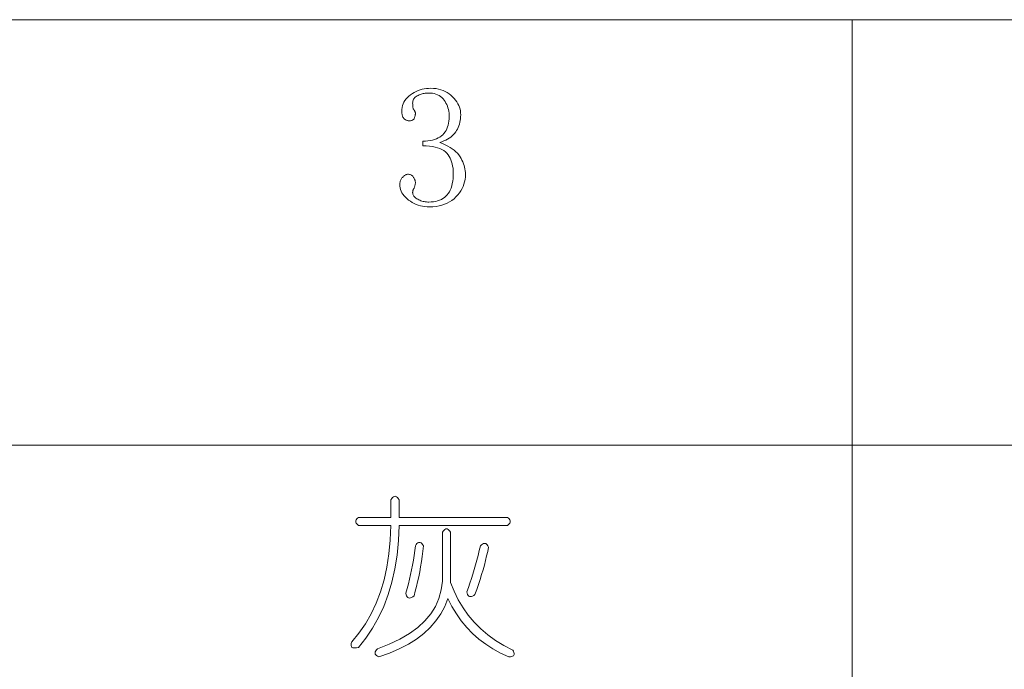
# Model space of a CAD drawing. Extents: x 1 to 297, y 1 to 210.
# Tile 151 of 171: x 242 to 254, y 54 to 62. Entities that reach past the tile are written whole.
import ezdxf

# ---------------------------------------------------------------- set-up
doc = ezdxf.new("R2010")
doc.units = 0

msp = doc.modelspace()

# ---------------------------------------------------------------- linework, layer by layer
at = {"color": 7, "lineweight": 13}
for p, q in [((220.3, 61.841), (295.449, 61.841)), ((252.196, 61.841), (252.196, 29.51)), ((220.3, 56.453), (295.449, 56.453))]:
    msp.add_line(p, q, dxfattribs=at)
for points in [[(247.302, 59.884), (247.301, 59.852), (247.297, 59.82), (247.291, 59.79), (247.283, 59.76), (247.272, 59.731), (247.259, 59.702), (247.243, 59.675), (247.225, 59.648), (247.205, 59.622), (247.182, 59.597), (247.157, 59.573), (247.13, 59.552), (247.102, 59.534), (247.071, 59.517), (247.038, 59.504), (247.004, 59.492), (246.968, 59.484), (246.93, 59.478), (246.89, 59.474), (246.848, 59.473), (246.817, 59.473), (246.788, 59.476), (246.759, 59.48), (246.731, 59.486), (246.704, 59.494), (246.678, 59.503), (246.653, 59.515), (246.628, 59.527), (246.605, 59.542), (246.582, 59.558), (246.561, 59.576), (246.542, 59.594), (246.525, 59.612), (246.511, 59.631), (246.498, 59.65), (246.488, 59.67), (246.481, 59.691), (246.475, 59.712), (246.472, 59.733), (246.471, 59.755), (246.471, 59.766), (246.472, 59.776), (246.474, 59.785), (246.476, 59.795), (246.479, 59.804), (246.483, 59.813), (246.487, 59.821), (246.493, 59.83), (246.498, 59.838), (246.505, 59.845), (246.512, 59.853), (246.519, 59.859), (246.525, 59.865), (246.532, 59.87), (246.539, 59.874), (246.546, 59.878), (246.553, 59.881), (246.56, 59.882), (246.567, 59.884), (246.573, 59.884), (246.583, 59.884), (246.593, 59.882), (246.602, 59.881), (246.61, 59.878), (246.617, 59.874), (246.624, 59.87), (246.631, 59.865), (246.637, 59.859), (246.642, 59.853), (246.646, 59.845), (246.65, 59.838), (246.654, 59.831), (246.657, 59.823), (246.66, 59.817), (246.662, 59.81), (246.664, 59.804), (246.666, 59.798), (246.667, 59.792), (246.668, 59.786), (246.668, 59.781), (246.668, 59.773), (246.667, 59.765), (246.666, 59.757), (246.665, 59.749), (246.663, 59.742), (246.662, 59.734), (246.659, 59.727), (246.657, 59.721), (246.654, 59.714), (246.651, 59.708), (246.647, 59.702), (246.644, 59.696), (246.642, 59.691), (246.64, 59.685), (246.638, 59.679), (246.636, 59.674), (246.635, 59.668), (246.634, 59.663), (246.634, 59.658), (246.633, 59.653), (246.634, 59.642), (246.636, 59.633), (246.639, 59.623), (246.644, 59.614), (246.65, 59.605), (246.657, 59.597), (246.665, 59.589), (246.675, 59.581), (246.686, 59.574), (246.698, 59.567), (246.711, 59.56), (246.724, 59.555), (246.738, 59.549), (246.751, 59.545), (246.765, 59.541), (246.78, 59.538), (246.794, 59.536), (246.809, 59.534), (246.824, 59.533), (246.839, 59.533), (246.869, 59.534), (246.898, 59.536), (246.925, 59.541), (246.95, 59.547), (246.974, 59.555), (246.997, 59.565), (247.017, 59.577), (247.037, 59.59), (247.054, 59.606), (247.071, 59.623), (247.085, 59.642), (247.098, 59.663), (247.11, 59.685), (247.12, 59.71), (247.128, 59.737), (247.135, 59.766), (247.141, 59.797), (247.145, 59.83), (247.147, 59.864), (247.148, 59.901), (247.147, 59.931), (247.145, 59.96), (247.14, 59.988), (247.135, 60.015), (247.127, 60.04), (247.118, 60.065), (247.108, 60.088), (247.096, 60.11), (247.082, 60.13), (247.066, 60.15), (247.049, 60.168), (247.028, 60.184), (247.005, 60.198), (246.979, 60.21), (246.95, 60.22), (246.918, 60.229), (246.883, 60.236), (246.846, 60.24), (246.805, 60.243), (246.762, 60.244), (246.762, 60.304), (246.795, 60.305), (246.827, 60.307), (246.857, 60.311), (246.885, 60.317), (246.911, 60.324), (246.935, 60.333), (246.958, 60.344), (246.979, 60.356), (246.998, 60.37), (247.015, 60.385), (247.03, 60.402), (247.044, 60.421), (247.056, 60.44), (247.067, 60.461), (247.076, 60.483), (247.083, 60.506), (247.089, 60.531), (247.093, 60.557), (247.096, 60.584), (247.096, 60.613), (247.096, 60.636), (247.094, 60.659), (247.091, 60.682), (247.086, 60.704), (247.08, 60.725), (247.073, 60.746), (247.065, 60.766), (247.055, 60.785), (247.044, 60.804), (247.032, 60.823), (247.018, 60.84), (247.003, 60.855), (246.987, 60.869), (246.969, 60.88), (246.95, 60.89), (246.929, 60.898), (246.906, 60.905), (246.883, 60.909), (246.857, 60.912), (246.831, 60.913), (246.819, 60.912), (246.806, 60.911), (246.794, 60.91), (246.781, 60.908), (246.768, 60.905), (246.756, 60.902), (246.742, 60.898), (246.729, 60.893), (246.716, 60.888), (246.702, 60.883), (246.689, 60.876), (246.677, 60.869), (246.667, 60.861), (246.658, 60.852), (246.651, 60.843), (246.644, 60.833), (246.64, 60.822), (246.636, 60.81), (246.634, 60.797), (246.633, 60.784), (246.634, 60.771), (246.634, 60.759), (246.635, 60.748), (246.636, 60.737), (246.638, 60.728), (246.64, 60.72), (246.642, 60.713), (246.644, 60.707), (246.647, 60.702), (246.651, 60.698), (246.654, 60.695), (246.657, 60.691), (246.659, 60.687), (246.662, 60.683), (246.663, 60.679), (246.665, 60.675), (246.666, 60.67), (246.667, 60.665), (246.668, 60.661), (246.668, 60.655), (246.668, 60.647), (246.667, 60.639), (246.666, 60.631), (246.665, 60.624), (246.663, 60.617), (246.662, 60.61), (246.659, 60.604), (246.657, 60.598), (246.654, 60.592), (246.651, 60.587), (246.647, 60.582), (246.643, 60.578), (246.638, 60.574), (246.633, 60.57), (246.627, 60.568), (246.621, 60.565), (246.614, 60.563), (246.607, 60.562), (246.599, 60.561), (246.591, 60.561), (246.584, 60.561), (246.577, 60.562), (246.57, 60.563), (246.564, 60.565), (246.557, 60.568), (246.551, 60.57), (246.545, 60.574), (246.539, 60.578), (246.532, 60.582), (246.526, 60.587), (246.521, 60.592), (246.516, 60.599), (246.511, 60.606), (246.507, 60.614), (246.504, 60.623), (246.501, 60.633), (246.499, 60.644), (246.498, 60.655), (246.497, 60.668), (246.496, 60.681), (246.497, 60.706), (246.501, 60.731), (246.506, 60.754), (246.514, 60.776), (246.524, 60.798), (246.536, 60.818), (246.551, 60.838), (246.568, 60.857), (246.587, 60.874), (246.608, 60.891), (246.63, 60.907), (246.654, 60.92), (246.678, 60.933), (246.702, 60.943), (246.728, 60.952), (246.754, 60.96), (246.781, 60.965), (246.808, 60.969), (246.836, 60.972), (246.865, 60.973), (246.899, 60.972), (246.931, 60.968), (246.962, 60.963), (246.991, 60.955), (247.019, 60.946), (247.046, 60.934), (247.071, 60.92), (247.095, 60.904), (247.118, 60.886), (247.139, 60.865), (247.159, 60.844), (247.176, 60.822), (247.192, 60.8), (247.205, 60.778), (247.216, 60.755), (247.226, 60.732), (247.233, 60.709), (247.238, 60.686), (247.241, 60.662), (247.242, 60.638), (247.241, 60.613), (247.239, 60.588), (247.236, 60.565), (247.232, 60.542), (247.226, 60.519), (247.219, 60.498), (247.211, 60.477), (247.201, 60.457), (247.19, 60.438), (247.178, 60.42), (247.164, 60.402), (247.149, 60.386), (247.133, 60.37), (247.115, 60.355), (247.095, 60.342), (247.074, 60.329), (247.052, 60.317), (247.028, 60.306), (247.003, 60.296), (246.976, 60.287), (247.013, 60.273), (247.047, 60.258), (247.079, 60.242), (247.108, 60.225), (247.135, 60.208), (247.159, 60.189), (247.182, 60.17), (247.201, 60.15), (247.219, 60.129), (247.233, 60.107), (247.247, 60.085), (247.258, 60.062), (247.268, 60.04), (247.277, 60.018), (247.285, 59.995), (247.291, 59.973), (247.296, 59.951), (247.299, 59.929), (247.301, 59.906)], [(246.359, 55.764), (246.369, 55.779), (246.38, 55.791), (246.39, 55.8), (246.4, 55.805), (246.411, 55.807), (246.421, 55.805), (246.431, 55.8), (246.441, 55.791), (246.452, 55.779), (246.462, 55.764), (246.462, 55.541), (247.833, 55.541), (247.846, 55.531), (247.855, 55.521), (247.862, 55.51), (247.866, 55.5), (247.868, 55.49), (247.866, 55.479), (247.862, 55.469), (247.855, 55.459), (247.846, 55.449), (247.833, 55.438), (246.462, 55.438), (246.454, 55.247), (246.436, 55.064), (246.409, 54.889), (246.372, 54.722), (246.325, 54.564), (246.269, 54.414), (246.203, 54.272), (246.127, 54.138), (246.042, 54.013), (245.948, 53.895), (245.925, 53.89), (245.906, 53.887), (245.89, 53.887), (245.876, 53.89), (245.866, 53.895), (245.859, 53.904), (245.855, 53.915), (245.855, 53.928), (245.857, 53.945), (245.862, 53.964), (245.953, 54.074), (246.036, 54.193), (246.108, 54.32), (246.172, 54.455), (246.226, 54.598), (246.271, 54.75), (246.307, 54.91), (246.334, 55.078), (246.351, 55.254), (246.359, 55.438), (245.948, 55.438), (245.935, 55.449), (245.926, 55.459), (245.919, 55.469), (245.915, 55.479), (245.913, 55.49), (245.915, 55.5), (245.919, 55.51), (245.926, 55.521), (245.935, 55.531), (245.948, 55.541), (246.359, 55.541)], [(247.113, 55.353), (247.113, 54.718), (247.158, 54.605), (247.211, 54.498), (247.271, 54.396), (247.338, 54.301), (247.413, 54.213), (247.496, 54.13), (247.586, 54.054), (247.684, 53.983), (247.789, 53.919), (247.902, 53.861), (247.911, 53.845), (247.916, 53.83), (247.919, 53.817), (247.919, 53.806), (247.915, 53.797), (247.908, 53.789), (247.898, 53.783), (247.886, 53.779), (247.87, 53.776), (247.851, 53.775), (247.747, 53.823), (247.65, 53.876), (247.558, 53.935), (247.472, 54), (247.392, 54.071), (247.318, 54.148), (247.249, 54.23), (247.187, 54.319), (247.13, 54.413), (247.079, 54.513), (247.04, 54.413), (246.989, 54.319), (246.929, 54.23), (246.857, 54.148), (246.775, 54.071), (246.682, 54), (246.579, 53.935), (246.465, 53.876), (246.34, 53.823), (246.205, 53.775), (246.189, 53.783), (246.177, 53.791), (246.167, 53.799), (246.161, 53.808), (246.158, 53.818), (246.158, 53.829), (246.161, 53.84), (246.167, 53.852), (246.176, 53.865), (246.188, 53.878), (246.338, 53.936), (246.473, 54), (246.593, 54.071), (246.698, 54.147), (246.788, 54.23), (246.863, 54.319), (246.922, 54.414), (246.967, 54.515), (246.996, 54.622), (247.011, 54.735), (247.011, 55.353), (247.021, 55.368), (247.031, 55.38), (247.041, 55.389), (247.052, 55.394), (247.062, 55.395), (247.072, 55.394), (247.083, 55.389), (247.093, 55.38), (247.103, 55.368)], [(246.668, 55.181), (246.678, 55.197), (246.688, 55.209), (246.699, 55.217), (246.709, 55.222), (246.719, 55.224), (246.729, 55.222), (246.74, 55.217), (246.75, 55.209), (246.76, 55.197), (246.771, 55.181), (246.763, 55.113), (246.755, 55.046), (246.745, 54.98), (246.735, 54.915), (246.723, 54.851), (246.711, 54.788), (246.697, 54.726), (246.683, 54.666), (246.667, 54.606), (246.651, 54.547), (246.634, 54.535), (246.619, 54.526), (246.605, 54.521), (246.593, 54.519), (246.582, 54.521), (246.572, 54.526), (246.564, 54.535), (246.557, 54.547), (246.552, 54.562), (246.548, 54.581), (246.564, 54.64), (246.58, 54.698), (246.595, 54.758), (246.608, 54.817), (246.621, 54.877), (246.632, 54.937), (246.643, 54.998), (246.652, 55.058), (246.66, 55.12)], [(247.491, 55.181), (247.504, 55.193), (247.517, 55.202), (247.529, 55.208), (247.54, 55.211), (247.551, 55.211), (247.561, 55.208), (247.57, 55.202), (247.578, 55.192), (247.586, 55.18), (247.593, 55.164), (247.583, 55.109), (247.57, 55.052), (247.556, 54.995), (247.541, 54.936), (247.525, 54.877), (247.507, 54.816), (247.488, 54.755), (247.467, 54.692), (247.445, 54.629), (247.422, 54.564), (247.406, 54.552), (247.391, 54.543), (247.377, 54.538), (247.364, 54.537), (247.353, 54.538), (247.344, 54.543), (247.336, 54.552), (247.329, 54.564), (247.323, 54.579), (247.319, 54.598), (247.339, 54.654), (247.359, 54.709), (247.378, 54.766), (247.396, 54.823), (247.413, 54.881), (247.43, 54.94), (247.446, 54.999), (247.462, 55.059), (247.477, 55.12)]]:
    msp.add_lwpolyline(points, close=True, dxfattribs=at)

doc.saveas('drawing.dxf')
